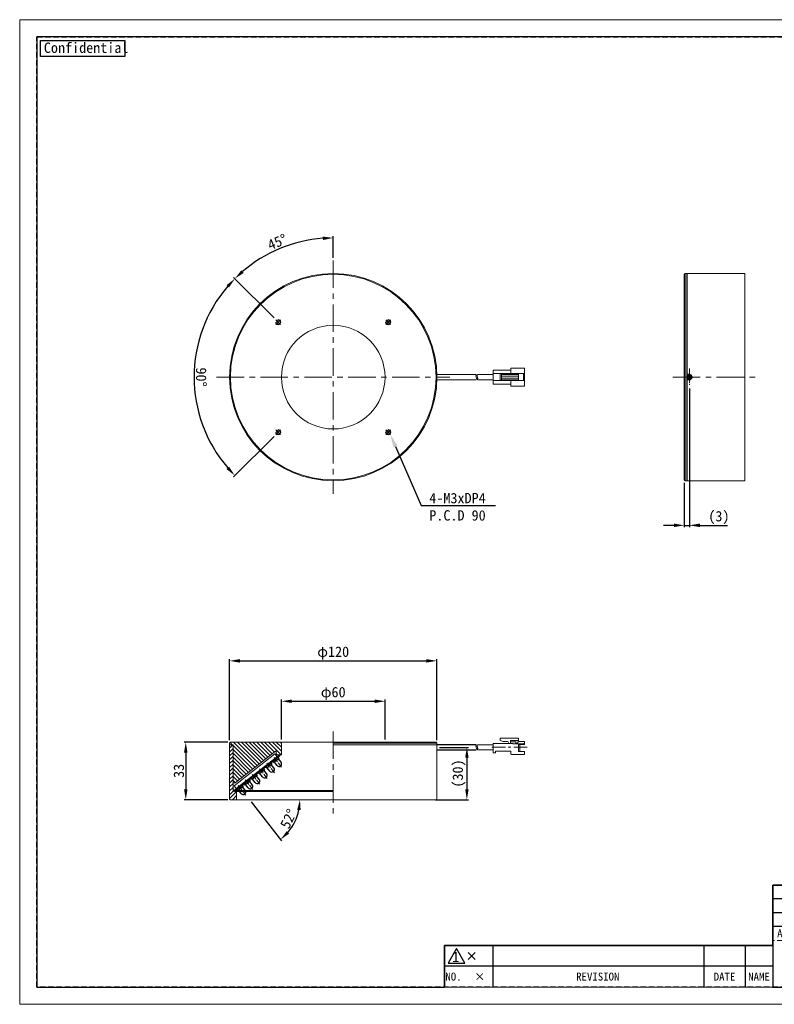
# Model space of a CAD drawing. Header units: millimetres. Extents: x -201 to 202, y 143 to 428.
# Tile 1 of 33: x -201 to 17, y 143 to 428. Entities that reach past the tile are written whole.
import ezdxf
from ezdxf import colors
from ezdxf.entities.mleader import LeaderData, LeaderLine
from ezdxf.enums import TextEntityAlignment as Align
from ezdxf.math import Vec2, Vec3

# ---------------------------------------------------------------- set-up
doc = ezdxf.new("R2010")
doc.units = ezdxf.units.MM
doc.header["$LTSCALE"] = 0.25
for name, pattern in [('CENTER', [50.8, 31.75, -6.35, 6.35, -6.35]), ('HIDDEN', [9.525, 6.35, -3.175]), ('SLD-Solid', [0])]:
    doc.linetypes.add(name, pattern=pattern)
doc.layers.get('0').update_dxf_attribs({"lineweight": 30})
for name, color, linetype, lineweight in [('BASE', 7, 'Continuous', 20), ('CABLE', 7, 'Continuous', 20), ('CENTER', 1, 'CENTER', 9), ('COVER', 7, 'Continuous', 20), ('DIMENSION', 6, 'Continuous', 9), ('R7M-2', 7, 'Continuous', 20)]:
    doc.layers.add(name, color=color, linetype=linetype, lineweight=lineweight)
doc.layers.add('EMPTY LINE', color=252, linetype='Continuous', lineweight=0, plot=False)
for name, color, linetype in [('FORM', 7, 'Continuous'), ('PCB ASSY', 7, 'Continuous'), ('ﾍﾞｰｽ', 7, 'Continuous')]:
    doc.layers.add(name, color=color, linetype=linetype)
doc.styles.add('VS Standard', font='msgothic.ttc', dxfattribs={"height": 3})
doc.styles.add('VS Standard(小)', font='txt', dxfattribs={"height": 2.4})
doc.dimstyles.new('VS Standard x0.5', dxfattribs={"dimtxt": 3, "dimasz": 3, "dimexe": 0.5, "dimexo": 0.8, "dimgap": 0.5, "dimtad": 3, "dimlfac": 2, "dimrnd": 0.0001, "dimzin": 9, "dimdsep": 46, "dimtxsty": 'VS Standard', "dimcen": 0, "dimaunit": 1, "dimadec": 0, "dimazin": 2, "dimtfac": 1, "dimtmove": 0, "dimatfit": 3, "dimfxl": 1, "dimtolj": 1, "dimtzin": 0, "dimarcsym": 0})
doc.dimstyles.new('VS Standard x1', dxfattribs={"dimtxt": 3, "dimasz": 3, "dimexe": 0.5, "dimexo": 0.8, "dimgap": 0.5, "dimtad": 3, "dimrnd": 0.0001, "dimzin": 9, "dimdsep": 46, "dimtxsty": 'VS Standard', "dimcen": 0, "dimaunit": 1, "dimadec": 0, "dimazin": 2, "dimtfac": 1, "dimtmove": 0, "dimatfit": 2, "dimfxl": 1, "dimtolj": 1, "dimtzin": 0, "dimarcsym": 0})

# ---------------------------------------------------------------- blocks, each defined once
blk = doc.blocks.new('表題欄金物用_ver2.0.0')
at = {"layer": 'FORM', "color": 0}
for p, q in [((-11, 40.5), (-191, 40.5)), ((-191, 40.5), (-191, 28.5)), ((-110, 28.49), (-110, 40.5)), ((-39, 28.49), (-39, 40.49)), ((-29, 28.49), (-29, 40.49)), ((-11, 28.5), (-11, 40.5)), ((-39, 36.5), (-191, 36.5)), ((-24.54, 35.38), (-24.54, 29.78)), ((-13.42, 34.8), (-20.21, 33.59)), ((-13.42, 32.58), (-13.42, 34.8)), ((-39, 32.5), (-191, 32.5)), ((-27.34, 32.58), (-12.62, 32.58)), ((-20.21, 32.58), (-20.21, 33.59)), ((-20.21, 32.58), (-20.21, 31.57)), ((-13.42, 30.35), (-20.21, 31.57)), ((-13.42, 32.58), (-13.42, 30.35)), ((-11, 28.5), (-191, 28.5)), ((-191, 28.5), (-191, 11)), ((-176, 28.5), (-176, 11)), ((-161, 28.5), (-161, 11)), ((-146, 28.5), (-146, 11)), ((-131, 28.5), (-131, 11)), ((-96, 11), (-96, 28.5)), ((-11, 11), (-11, 28.5)), ((-272, 23), (-286, 23)), ((-286, 23), (-286, 17)), ((-211, 23), (-272, 23)), ((-272, 23), (-272, 17)), ((-211, 23), (-211, 17)), ((-199, 23), (-211, 23)), ((-199, 23), (-199, 17)), ((-191, 23), (-199, 23)), ((-131, 24.12), (-96, 24.12)), ((-279.19, 21), (-277.19, 19)), ((-279.19, 19), (-277.19, 21)), ((-96, 21), (-11, 21)), ((-131, 19.75), (-96, 19.75)), ((-286, 17), (-286, 11)), ((-272, 17), (-286, 17)), ((-272, 17), (-272, 11)), ((-211, 17), (-272, 17)), ((-211, 17), (-211, 11)), ((-199, 17), (-211, 17)), ((-199, 17), (-199, 11)), ((-191, 17), (-199, 17)), ((-96, 15.38), (-131, 15.38)), ((-11, 16), (-96, 16)), ((-191, 11), (-11, 11))]:
    blk.add_line(p, q, dxfattribs=at)
at = {"layer": 'FORM', "color": 0, "linetype": 'HIDDEN', "lineweight": 9}
for p, q in [((-156, 28.49), (-156, 40.49)), ((-75, 28.49), (-75, 40.49)), ((-11, 36.5), (-39, 36.5)), ((-116, 11), (-116, 28.5)), ((-78.5, 11), (-78.5, 28.5)), ((-131, 24.5), (-191, 24.5))]:
    blk.add_line(p, q, dxfattribs=at)
at = {"layer": 'FORM', "color": 0, "lineweight": 15}
blk.add_line((-191, 11), (-286, 11), dxfattribs=at)
at = {"layer": 'FORM', "color": 0}
blk.add_lwpolyline([(-282.58, 22.13), (-285.01, 17.93), (-280.16, 17.93)], close=True, dxfattribs=at)
for radius in [2, 1]:
    blk.add_circle((-24.54, 32.58), radius, dxfattribs=at)
at = {"layer": 'FORM', "color": 0, "attachment_point": 5}
for s, insert, char_height, width, style in [('{\\LMATERIAL}', (-173.5, 38.5), 2.4, 36.5, 'VS Standard(小)'), ('{\\LCHAMFER}   ', (-92.5, 38.5), 2.4, 35, 'VS Standard(小)'), ('{\\LUNIT}', (-34, 38.35), 2, 20, 'VS Standard'), ('{\\LMETHOD} 図法', (-20, 38.35), 2, 20, 'VS Standard'), ('{\\LTREATMENT}', (-173.5, 34.5), 2.4, 36.5, 'VS Standard(小)'), ('{\\LFINISHING}', (-92.5, 34.5), 2.4, 35, 'VS Standard(小)'), ('{\\T0.9;\\LTREATMENT CONTACT}', (-173.5, 30.5), 2, 36.5, 'VS Standard(小)'), ('{\\LDECENTRATION} ', (-92.5, 30.5), 2.4, 35, 'VS Standard(小)'), ('mm', (-34, 32.35), 2.8, 20, 'VS Standard'), ('{\\fＭＳ ゴシック|b0|i0|c128|p49;APPROVED}', (-183.5, 26.5), 2.3, 15, 'VS Standard'), ('{\\fＭＳ ゴシック|b0|i0|c128|p49;CHECKED}', (-168.5, 26.5), 2.3, 15, 'VS Standard'), ('{\\fＭＳ ゴシック|b0|i0|c128|p49;DESIGNED}', (-153.5, 26.5), 2.3, 15, 'VS Standard'), ('{\\fＭＳ ゴシック|b0|i0|c128|p49;DRAWN}', (-138.5, 26.5), 2.3, 15, 'VS Standard'), ('{\\W0.7;\\LTOLERANCE\\l }', (-123.5, 26.31), 1.7, 20, 'VS Standard(小)'), ('{\\LANGLE}', (-123.5, 21.94), 2, 14.9784, 'VS Standard(小)'), ('SCALE', (-123.5, 17.56), 2, 15, 'VS Standard(小)'), ('{\\fＭＳ ゴシック|b0|i0|c128|p49;NAME}', (-87.25, 18.5), 2.4, 15, 'VS Standard(小)'), ('NO.', (-283.44, 14), 2.3, 14, 'VS Standard'), ('\\pxi-3,l4,t4;×^I', (-276.99, 14), 2.3, 14, 'VS Standard'), ('REVISION', (-241.67, 14), 2.3, 46, 'VS Standard'), ('{\\fMS Gothic|b0|i0|c128|p49;DATE}', (-204.99, 14), 2.3, 12, 'VS Standard'), ('NAME', (-195, 14), 2.3, 8, 'VS Standard'), ('{\\fＭＳ ゴシック|b0|i0|c128|p49;DRAW NO.}', (-87.25, 13.5), 2.4, 15, 'VS Standard(小)'), ('{\\fＭＳ ゴシック|b0|i0|c128|p49;DATE}', (-123.5, 13.19), 2, 15, 'VS Standard(小)')]:
    blk.add_mtext(s, dxfattribs=dict(at, insert=insert, char_height=char_height, width=width, style=style))
at = {"layer": 'FORM', "color": 0, "insert": (-87.25, 24.75), "char_height": 2, "width": 16, "attachment_point": 5, "line_spacing_factor": 0.8, "style": 'VS Standard'}
blk.add_mtext('\\pxsm0.9;{\\LREMARK}   ', dxfattribs=at)
at = {"layer": 'FORM', "color": 0, "insert": (-282.79, 19.73), "char_height": 3, "attachment_point": 5, "style": 'VS Standard'}
blk.add_mtext('1', dxfattribs=at)
at = {"layer": 'FORM', "color": 0}
for tag, height, style, p in [('材料', 2.8, 'VS Standard', (-133, 38.5)), ('一般面取', 2.8, 'VS Standard', (-57, 38.5)), ('処理', 2.8, 'VS Standard', (-133, 34.5)), ('仕上', 2.8, 'VS Standard', (-57, 34.5)), ('処理接点', 2.8, 'VS Standard', (-133, 30.5)), ('偏芯', 2.8, 'VS Standard', (-57, 30.5)), ('一般公差', 2.4, 'VS Standard(小)', (-106, 26.31)), ('適用（機種名）', 3.6, 'VS Standard', (-44.75, 24.75)), ('角度', 2.4, 'VS Standard(小)', (-106, 21.94)), ('NAME', 3.5, 'VS Standard', (-44.75, 18.5)), ('SCALE', 2.4, 'VS Standard(小)', (-106, 17.56)), ('DATE', 2.4, 'VS Standard(小)', (-106, 13.19)), ('DRAW_NO.', 3.5, 'VS Standard', (-44.75, 13.5))]:
    blk.add_attdef(tag, text='', height=height, dxfattribs=dict(at, style=style)).set_placement(p, align=Align.MIDDLE_CENTER)
at = {"layer": 'FORM', "color": 0, "style": 'VS Standard'}
for tag, p in [('APPROVED', (-182.5, 15.06)), ('CHECKED', (-167.5, 15.18)), ('DESIGNED', (-152.5, 15.09)), ('DRAWN', (-137.5, 15.23))]:
    blk.add_attdef(tag, text='', height=4.5, dxfattribs=at).set_placement(p, align=Align.BOTTOM_CENTER)
blk = doc.blocks.new('*D301')
at = {"layer": 'Defpoints', "color": 0, "transparency": 16777216}
for p in [(-95.75, 230.47), (-125.75, 218.63), (-95.75, 218.63)]:
    blk.add_point(p, dxfattribs=at)
at = {"layer": 'DIMENSION', "color": 0, "lineweight": -2, "transparency": 16777216}
for p, q in [((-125.75, 219.43), (-125.75, 230.97)), ((-95.75, 219.43), (-95.75, 230.97)), ((-122.75, 230.47), (-98.75, 230.47))]:
    blk.add_line(p, q, dxfattribs=at)
at = {"layer": 'DIMENSION', "color": 0, "transparency": 16777216}
for points in [[(-122.75, 230.97), (-122.75, 229.97), (-125.75, 230.47)], [(-98.75, 229.97), (-98.75, 230.97), (-95.75, 230.47)]]:
    blk.add_solid(points, dxfattribs=at)
at = {"layer": 'DIMENSION', "color": 0, "transparency": 16777216, "insert": (-110.75, 232.71), "char_height": 3, "attachment_point": 5, "style": 'VS Standard'}
blk.add_mtext('\\A1;φ\\A1;60', dxfattribs=at)
blk = doc.blocks.new('*D302')
at = {"layer": 'Defpoints', "color": 0, "transparency": 16777216}
for p in [(-80.75, 242.16), (-140.75, 218.38), (-80.75, 218.38)]:
    blk.add_point(p, dxfattribs=at)
at = {"layer": 'DIMENSION', "color": 0, "lineweight": -2, "transparency": 16777216}
for p, q in [((-140.75, 219.18), (-140.75, 242.66)), ((-80.75, 219.18), (-80.75, 242.66)), ((-137.75, 242.16), (-83.75, 242.16))]:
    blk.add_line(p, q, dxfattribs=at)
at = {"layer": 'DIMENSION', "color": 0, "transparency": 16777216}
for points in [[(-137.75, 242.66), (-137.75, 241.66), (-140.75, 242.16)], [(-83.75, 241.66), (-83.75, 242.66), (-80.75, 242.16)]]:
    blk.add_solid(points, dxfattribs=at)
at = {"layer": 'DIMENSION', "color": 0, "transparency": 16777216, "insert": (-110.75, 244.41), "char_height": 3, "attachment_point": 5, "style": 'VS Standard'}
blk.add_mtext('\\A1;φ\\A1;120', dxfattribs=at)
blk = doc.blocks.new('*D303')
at = {"layer": 'Defpoints', "color": 0, "transparency": 16777216}
for p in [(-140.5, 218.63), (-153.43, 201.98), (-140.5, 201.98)]:
    blk.add_point(p, dxfattribs=at)
at = {"layer": 'DIMENSION', "color": 0, "lineweight": -2, "transparency": 16777216}
for p, q in [((-141.3, 218.63), (-153.93, 218.63)), ((-153.43, 215.63), (-153.43, 204.98)), ((-141.3, 201.98), (-153.93, 201.98))]:
    blk.add_line(p, q, dxfattribs=at)
at = {"layer": 'DIMENSION', "color": 0, "transparency": 16777216}
for points in [[(-152.93, 215.63), (-153.93, 215.63), (-153.43, 218.63)], [(-153.93, 204.98), (-152.93, 204.98), (-153.43, 201.98)]]:
    blk.add_solid(points, dxfattribs=at)
at = {"layer": 'DIMENSION', "color": 0, "transparency": 16777216, "insert": (-155.43, 210.31), "char_height": 3, "attachment_point": 5, "rotation": 90, "style": 'VS Standard'}
blk.add_mtext('\\A1;\\A1;33', dxfattribs=at)
blk = doc.blocks.new('*D304')
at = {"layer": 'Defpoints', "color": 0, "transparency": 16777216}
for p in [(-138.23, 206.09), (-136.05, 203.3), (-140.57, 201.98), (-80.92, 201.98), (-122.97, 193.65)]:
    blk.add_point(p, dxfattribs=at)
at = {"layer": 'DIMENSION', "color": 0, "lineweight": -2, "transparency": 16777216}
blk.add_line((-134.53, 201.35), (-125.7, 190.05), dxfattribs=at)
blk.add_arc((-135.02, 201.98), 14.65, 319.7565, 348.2435, dxfattribs=at)
at = {"layer": 'DIMENSION', "color": 0, "transparency": 16777216}
for points in [[(-120.18, 198.95), (-121.18, 199.05), (-120.37, 201.98)], [(-124.19, 192.88), (-123.49, 192.16), (-126, 190.44)]]:
    blk.add_solid(points, dxfattribs=at)
at = {"layer": 'DIMENSION', "color": 0, "transparency": 16777216, "insert": (-123.7, 196.46), "char_height": 3, "attachment_point": 5, "rotation": 64, "style": 'VS Standard'}
blk.add_mtext('\\A1;52%%d', dxfattribs=at)
blk = doc.blocks.new('*D305')
at = {"layer": 'Defpoints', "color": 0, "transparency": 16777216}
for p in [(-121.17, 363.21), (-110.75, 358.04), (-127.32, 340.87), (-125.99, 339.54), (-110.75, 290.54)]:
    blk.add_point(p, dxfattribs=at)
at = {"layer": 'DIMENSION', "color": 0, "lineweight": -2, "transparency": 16777216}
for p, q in [((-110.75, 358.84), (-110.75, 365.08)), ((-127.88, 341.43), (-139.59, 353.13))]:
    blk.add_line(p, q, dxfattribs=at)
blk.add_arc((-110.75, 324.29), 40.29, 94.2677, 130.7323, dxfattribs=at)
at = {"layer": 'DIMENSION', "color": 0, "transparency": 16777216}
for points in [[(-113.73, 363.97), (-113.76, 364.97), (-110.75, 364.58)], [(-137.37, 355.19), (-136.69, 354.45), (-139.23, 352.78)]]:
    blk.add_solid(points, dxfattribs=at)
at = {"layer": 'DIMENSION', "color": 0, "transparency": 16777216, "insert": (-126.95, 363.41), "char_height": 3, "attachment_point": 5, "rotation": 22.5, "style": 'VS Standard'}
blk.add_mtext('\\A1;45%%d', dxfattribs=at)
blk = doc.blocks.new('*D306')
at = {"layer": 'Defpoints', "color": 0, "transparency": 16777216}
for p in [(-127.32, 340.87), (-125.99, 339.54), (-149.65, 334.72), (-125.99, 309.05), (-127.32, 307.72)]:
    blk.add_point(p, dxfattribs=at)
at = {"layer": 'DIMENSION', "color": 0, "lineweight": -2, "transparency": 16777216}
for p, q in [((-127.88, 341.43), (-139.58, 353.13)), ((-127.88, 307.15), (-139.58, 295.46))]:
    blk.add_line(p, q, dxfattribs=at)
blk.add_arc((-110.75, 324.29), 40.28, 139.2687, 220.7313, dxfattribs=at)
at = {"layer": 'DIMENSION', "color": 0, "transparency": 16777216}
for points in [[(-140.9, 350.23), (-141.63, 350.91), (-139.23, 352.77)], [(-141.63, 297.67), (-140.9, 298.35), (-139.23, 295.81)]]:
    blk.add_solid(points, dxfattribs=at)
at = {"layer": 'DIMENSION', "color": 0, "transparency": 16777216, "insert": (-148.97, 324.29), "char_height": 3, "attachment_point": 5, "rotation": 270, "style": 'VS Standard'}
blk.add_mtext('\\A1;90%%d', dxfattribs=at)
blk = doc.blocks.new('*D308')
at = {"layer": 'Defpoints', "color": 0}
for p in [(-7.63, 321.79), (-9.13, 294.54), (-7.63, 281.39)]:
    blk.add_point(p, dxfattribs=at)
at = {"layer": 'DIMENSION', "color": 0, "lineweight": -2}
for p, q in [((-7.63, 320.99), (-7.63, 280.89)), ((-9.13, 293.74), (-9.13, 280.89)), ((-12.13, 281.39), (-15.13, 281.39)), ((-9.13, 281.39), (-7.63, 281.39)), ((-4.63, 281.39), (3.41, 281.39))]:
    blk.add_line(p, q, dxfattribs=at)
at = {"layer": 'DIMENSION', "color": 0}
for points in [[(-12.13, 280.89), (-12.13, 281.89), (-9.13, 281.39)], [(-4.63, 281.89), (-4.63, 280.89), (-7.63, 281.39)]]:
    blk.add_solid(points, dxfattribs=at)
at = {"layer": 'DIMENSION', "color": 0, "insert": (0.89, 283.64), "char_height": 3, "attachment_point": 5, "style": 'VS Standard'}
blk.add_mtext('\\A1;\\A1;(3)', dxfattribs=at)
blk = doc.blocks.new('*D312')
at = {"layer": 'Defpoints', "color": 0}
for p in [(-80.75, 217.13), (-81.91, 201.98), (-72.06, 201.98)]:
    blk.add_point(p, dxfattribs=at)
at = {"layer": 'DIMENSION', "color": 0, "lineweight": -2}
for p, q in [((-79.95, 217.13), (-71.56, 217.13)), ((-72.06, 214.13), (-72.06, 204.98)), ((-81.11, 201.98), (-71.56, 201.98))]:
    blk.add_line(p, q, dxfattribs=at)
at = {"layer": 'DIMENSION', "color": 0}
for points in [[(-71.56, 214.13), (-72.56, 214.13), (-72.06, 217.13)], [(-72.56, 204.98), (-71.56, 204.98), (-72.06, 201.98)]]:
    blk.add_solid(points, dxfattribs=at)
at = {"layer": 'DIMENSION', "color": 0, "insert": (-74.31, 209.56), "char_height": 3, "attachment_point": 5, "rotation": 90, "style": 'VS Standard'}
blk.add_mtext('\\A1;(30)', dxfattribs=at)

msp = doc.modelspace()

# ---------------------------------------------------------------- hatches: boundary and pattern name
at = {"layer": 'BASE', "transparency": 16777216}
h = msp.add_hatch(dxfattribs=at)
h.set_pattern_fill('ANSI31', color=256, scale=0.25, style=0)
h.set_pattern_definition([(45, (-165.1177, 240.796), (-0.561266, 0.561266), [])])
h.paths.add_polyline_path([(-140.7464, 202.1572), (-140.5714, 201.9822), (-138.7464, 201.9822), (-138.7464, 204.4822), (-139.3143, 204.4822), (-139.7464, 204.4822), (-139.7464, 206.8822), (-139.7464, 217.4822), (-139.7464, 217.8822), (-140.7464, 217.8822)])
at = {"layer": 'CABLE'}
h = msp.add_hatch(dxfattribs=at)
h.set_pattern_fill('ANSI31', color=256, scale=0.05, style=0)
h.set_pattern_definition([(45, (-468.71352, 255.647), (-0.1122532, 0.1122532), [])])
h.paths.add_polyline_path([(-6.875, 324.2924, 1), (-8.375, 324.2924, 1)])
at = {"layer": 'COVER', "transparency": 16777216}
h = msp.add_hatch(dxfattribs=at)
h.set_pattern_fill('ANSI31', color=256, scale=0.25, angle=90, style=0)
h.set_pattern_definition([(135, (-165.1177, 240.796), (-0.561266, -0.561266), [])])
h.paths.add_polyline_path([(-140.7464, 218.3822), (-140.7464, 217.8822), (-139.7464, 217.8822), (-139.7464, 217.4822), (-139.7464, 206.8822), (-139.1439, 206.8822), (-127.4964, 215.9822), (-127.2464, 215.9822), (-127.2464, 215.1334), (-127.2464, 215.1009), (-127.2464, 214.9822), (-125.7464, 214.9822), (-125.7464, 218.6322), (-140.4964, 218.6322)])

# ---------------------------------------------------------------- linework, layer by layer
at = {"color": 7, "linetype": 'SLD-Solid', "lineweight": 25}
for p, q in [((-69.3769, 217.8822), (-80.7464, 217.8822)), ((-80.7464, 216.3822), (-69.3769, 216.3822))]:
    msp.add_line(p, q, dxfattribs=at)
at = {"layer": 'BASE'}
for p, q in [((8.375, 354.2924), (-8.375, 354.2924)), ((8.375, 354.2924), (8.375, 294.2924)), ((-8.375, 294.2924), (8.375, 294.2924)), ((-140.7464, 217.8822), (-140.7464, 202.1572)), ((-139.7464, 217.8822), (-140.7464, 217.8822)), ((-139.7464, 204.4822), (-139.7464, 217.8822)), ((-139.7464, 206.8822), (-139.7464, 217.4822)), ((-80.7464, 217.8822), (-80.7464, 202.1572)), ((-139.7464, 204.4822), (-110.7464, 204.4822)), ((-138.7464, 201.9822), (-138.7464, 204.4822)), ((-140.7464, 202.1572), (-140.5714, 201.9822)), ((-80.9214, 201.9822), (-140.5714, 201.9822))]:
    msp.add_line(p, q, dxfattribs=at)
at = {"layer": 'BASE', "linetype": 'SLD-Solid', "lineweight": 25}
msp.add_line((-8.375, 354.2924), (-8.375, 294.2924), dxfattribs=at)
at = {"layer": 'BASE', "transparency": 16777216}
msp.add_line((-80.9214, 201.9822), (-80.7464, 202.1572), dxfattribs=at)
at = {"layer": 'CABLE'}
for p, q in [((-69.3771, 325.0424), (-80.7558, 325.0424)), ((-64.4405, 323.4634), (-64.439, 325.1211)), ((-64.4397, 326.2923), (-59.3397, 326.2923)), ((-64.4397, 326.2923), (-64.4397, 322.2923)), ((-64.4397, 325.2923), (-55.3397, 325.2924)), ((-64.4397, 323.4923), (-64.4397, 325.0922)), ((-62.4513, 325.2923), (-62.4513, 323.2923)), ((-62.0059, 325.2923), (-62.0059, 323.2923)), ((-62.0059, 325.0606), (-57.1013, 325.0606)), ((-59.3398, 326.9173), (-55.3398, 326.9174)), ((-59.3398, 326.9173), (-59.3397, 325.2923)), ((-57.1013, 325.2924), (-57.1013, 323.2924)), ((-55.7064, 325.2924), (-55.7064, 323.2924)), ((-55.3398, 326.9174), (-55.3397, 321.6674)), ((-80.7558, 323.5424), (-69.3769, 323.5424)), ((-64.4397, 323.2923), (-55.3397, 323.2924)), ((-64.4397, 322.2923), (-59.3397, 322.2923)), ((-62.0059, 324.5614), (-57.1013, 324.5615)), ((-62.0059, 324.0231), (-57.1013, 324.0232)), ((-62.0059, 323.524), (-57.1013, 323.5241)), ((-59.3397, 323.2923), (-59.3397, 321.6673)), ((-59.3397, 321.6673), (-55.3397, 321.6674)), ((-57.1013, 219.8212), (-62.4513, 219.8212)), ((-62.4513, 219.1235), (-62.4513, 219.8212)), ((-57.1013, 218.8212), (-57.1013, 219.8212)), ((-68.9769, 217.8822), (-64.4397, 217.8822)), ((-64.4397, 215.5072), (-64.4397, 218.2572)), ((-60.3379, 218.2572), (-64.4397, 218.2572)), ((-62.4513, 219.1235), (-61.5871, 218.8212)), ((-60.3379, 218.8212), (-61.5871, 218.8212)), ((-60.3379, 218.2572), (-58.7697, 218.2572)), ((-59.4629, 218.2572), (-59.4629, 218.8342)), ((-57.9002, 218.7308), (-59.4629, 218.7308)), ((-57.1013, 219.0858), (-59.2178, 219.0858)), ((-58.7697, 218.1826), (-58.7697, 218.2572)), ((-55.7591, 218.1826), (-58.7697, 218.1826)), ((-57.9002, 218.2948), (-57.9002, 218.7308)), ((-57.518, 218.2948), (-57.9002, 218.2948)), ((-57.518, 218.2948), (-57.1013, 218.8212)), ((-55.3397, 218.8212), (-57.1013, 218.8212)), ((-57.1013, 215.8817), (-57.1013, 217.9777)), ((-55.3397, 217.9777), (-57.1013, 217.9777)), ((-56.7751, 215.8817), (-56.7751, 217.9777)), ((-55.7591, 218.1826), (-55.3397, 218.3783)), ((-55.3397, 217.9777), (-55.3397, 218.8212)), ((-68.9769, 216.3822), (-64.4397, 216.3822)), ((-63.9621, 215.5072), (-64.4397, 215.5072)), ((-59.3397, 216.0072), (-63.8121, 216.0072)), ((-63.8121, 215.6572), (-63.8121, 216.0072)), ((-59.3397, 215.2212), (-59.3397, 216.0072)), ((-55.3397, 215.0712), (-59.1897, 215.0712)), ((-55.3397, 215.8817), (-57.1013, 215.8817)), ((-55.3397, 215.0712), (-55.3397, 215.8817))]:
    msp.add_line(p, q, dxfattribs=at)
at = {"layer": 'CABLE', "transparency": 16777216}
for p, q in [((-68.9769, 325.0424), (-64.439, 325.0424)), ((-68.9769, 323.5424), (-64.4397, 323.5424))]:
    msp.add_line(p, q, dxfattribs=at)
at = {"layer": 'CABLE', "lineweight": 9}
msp.add_circle((-7.625, 324.2924), 0.75, dxfattribs=at)
at = {"layer": 'CABLE'}
for centre, radius, start, end in [((-68.7769, 324.6674), 0.7075, 147.994617, 212.005383), ((-69.9769, 324.6674), 0.7075, 327.994617, 32.005383), ((-68.3769, 324.6674), 0.7075, 147.994617, 212.005383), ((-69.9769, 323.9174), 0.7075, 327.994617, 32.005383), ((-68.3769, 323.9174), 0.7075, 147.994617, 212.005383), ((-69.5769, 323.9174), 0.7075, 327.994617, 32.005383), ((-68.7769, 217.5072), 0.7075, 147.994617, 212.005383), ((-69.9769, 217.5072), 0.7075, 327.994617, 32.005383), ((-69.9769, 216.7572), 0.7075, 327.994617, 32.005383), ((-68.3769, 217.5072), 0.7075, 147.994617, 212.005383), ((-68.3769, 216.7572), 0.7075, 147.994617, 212.005383), ((-69.5769, 216.7572), 0.7075, 327.994617, 32.005383), ((-60.3379, 218.5392), 0.282, 270, 90), ((-59.2111, 218.8342), 0.2518, 88.464768, 180), ((-63.9621, 215.6572), 0.15, 270, 0), ((-59.1897, 215.2212), 0.15, 180, 270)]:
    msp.add_arc(centre, radius, start, end, dxfattribs=at)
at = {"layer": 'CENTER', "transparency": 16777216}
for p, q in [((-110.7464, 358.0424), (-110.7464, 290.5424)), ((-144.4964, 324.2924), (-76.9964, 324.2924)), ((-110.7464, 221.7488), (-110.7464, 197.6211))]:
    msp.add_line(p, q, dxfattribs=at)
at = {"layer": 'CENTER', "color": 1, "linetype": 'CENTER'}
for p, q in [((-127.3192, 340.8652), (-125.9934, 339.5394)), ((-127.3192, 339.5394), (-125.9934, 340.8652)), ((-94.1736, 340.8652), (-95.4994, 339.5394)), ((-95.4994, 340.8652), (-94.1736, 339.5394)), ((-127.3192, 307.7196), (-125.9934, 309.0454)), ((-125.9934, 307.7196), (-127.3192, 309.0454)), ((-94.1736, 307.7196), (-95.4994, 309.0454)), ((-94.1736, 309.0454), (-95.4994, 307.7196))]:
    msp.add_line(p, q, dxfattribs=at)
at = {"layer": 'CENTER', "ltscale": 0.2}
for p, q in [((-7.625, 326.7924), (-7.625, 321.7924)), ((-125.6837, 211.3973), (-127.8675, 214.1924)), ((-129.8788, 208.1195), (-132.0626, 210.9147)), ((-127.7559, 209.778), (-129.9397, 212.5732)), ((-132.0018, 206.4604), (-134.1856, 209.2556)), ((-136.0495, 203.299), (-138.2333, 206.0941)), ((-134.0196, 204.8846), (-136.2034, 207.6797))]:
    msp.add_line(p, q, dxfattribs=at)
at = {"layer": 'CENTER'}
msp.add_line((-12.4642, 324.2924), (12.8967, 324.2924), dxfattribs=at)
at = {"layer": 'CENTER', "ltscale": 0.5}
msp.add_line((-64.8467, 217.1322), (-54.6251, 217.1322), dxfattribs=at)
at = {"layer": 'COVER'}
for p, q in [((-8.875, 354.2924), (-9.125, 354.0424)), ((-9.125, 294.5424), (-9.125, 354.0424)), ((-8.375, 354.2924), (-8.875, 354.2924)), ((-8.875, 354.2924), (-8.875, 294.2924)), ((-9.125, 294.5424), (-8.875, 294.2924)), ((-8.875, 294.2924), (-8.375, 294.2924)), ((-140.7464, 218.3822), (-140.4964, 218.6322)), ((-140.7464, 218.3822), (-140.7464, 217.8822)), ((-140.4964, 218.6322), (-110.7464, 218.6322)), ((-125.7464, 214.9822), (-125.7464, 218.6322)), ((-80.9964, 218.6322), (-110.7464, 218.6322)), ((-80.7464, 218.3822), (-110.7464, 218.3822)), ((-81.7464, 217.8822), (-110.7464, 217.8822)), ((-108.2464, 217.8822), (-110.7464, 217.8822)), ((-80.7464, 217.8822), (-108.2464, 217.8822)), ((-80.9964, 218.6322), (-80.7464, 218.3822)), ((-80.7464, 218.3822), (-80.7464, 217.8822)), ((-127.4964, 215.9822), (-139.1439, 206.8822)), ((-127.2464, 215.9822), (-127.4964, 215.9822)), ((-127.2464, 214.9822), (-127.2464, 215.9822)), ((-127.2464, 215.1334), (-127.2464, 215.1009)), ((-127.2464, 214.9822), (-125.7464, 214.9822)), ((-139.7464, 206.8822), (-139.1439, 206.8822))]:
    msp.add_line(p, q, dxfattribs=at)
at = {"layer": 'COVER', "transparency": 16777216}
for p, q in [((-8.375, 354.2924), (-8.375, 294.2924)), ((-140.7464, 217.8822), (-139.7464, 217.8822)), ((-139.7464, 217.8822), (-139.7464, 206.8822)), ((-125.7464, 214.9822), (-125.7464, 218.6322)), ((-139.1439, 206.8822), (-127.4964, 215.9822)), ((-127.4964, 215.9822), (-127.2464, 215.9822)), ((-127.2464, 215.9822), (-127.2464, 214.9822)), ((-127.2464, 214.9822), (-125.7464, 214.9822)), ((-139.7464, 206.8822), (-139.1439, 206.8822))]:
    msp.add_line(p, q, dxfattribs=at)
at = {"layer": 'COVER'}
for centre, radius in [((-110.7464, 324.2924), 30), ((-110.7464, 324.2924), 29.75), ((-126.6563, 340.2023), 0.6), ((-110.7464, 324.2924), 15), ((-94.8365, 340.2023), 0.6), ((-126.6563, 308.3825), 0.6), ((-94.8365, 308.3825), 0.6)]:
    msp.add_circle(centre, radius, dxfattribs=at)
at = {"layer": 'COVER', "color": 3}
for centre in [(-126.6563, 340.2023), (-94.8365, 340.2023), (-126.6563, 308.3825), (-94.8365, 308.3825)]:
    msp.add_arc(centre, 0.75, 180, 90, dxfattribs=at)
at = {"layer": 'EMPTY LINE'}
for p, q in [((-201.5, 427.75), (-201.5, 142.75)), ((201.5, 427.75), (-201.5, 427.75)), ((-201.5, 142.75), (201.5, 142.75))]:
    msp.add_line(p, q, dxfattribs=at)
at = {"layer": 'FORM', "linetype": 'HIDDEN'}
msp.add_lwpolyline([(-196.5, 422.75), (196.5, 422.75), (196.5, 147.75), (-196.5, 147.75)], close=True, dxfattribs=at)
at = {"layer": 'FORM'}
msp.add_lwpolyline([(-196.5, 422.75), (-196.5, 147.75), (-78.5, 147.75), (-78.5, 159.75), (16.5, 159.75), (16.5, 177.25), (196.5, 177.25), (196.5, 422.75), (-196.5, 422.75)], close=True, dxfattribs=at)
at = {"layer": 'FORM', "lineweight": 30}
msp.add_lwpolyline([(-195.5, 421.75), (-171.1092, 421.75), (-171.1092, 417.0878), (-195.5, 417.0878)], close=True, dxfattribs=at)
at = {"layer": 'PCB ASSY'}
for p, q in [((-139.4682, 204.6792), (-126.3439, 214.933)), ((-139.3143, 204.4822), (-126.19, 214.736)), ((-128.2443, 213.1316), (-126.747, 214.3013)), ((-126.4392, 213.9073), (-127.9364, 212.7376)), ((-126.747, 214.3013), (-126.4392, 213.9073)), ((-125.8272, 212.7992), (-126.5968, 213.7842)), ((-126.3439, 214.933), (-126.19, 214.736)), ((-132.4393, 209.8539), (-130.9421, 211.0236)), ((-130.9421, 211.0236), (-130.6343, 210.6296)), ((-130.3165, 211.5123), (-128.8193, 212.6821)), ((-130.0087, 211.1183), (-130.3165, 211.5123)), ((-128.5114, 212.2881), (-130.0087, 211.1183)), ((-129.0815, 210.2565), (-129.851, 211.2415)), ((-128.8193, 212.6821), (-128.5114, 212.2881)), ((-127.8995, 211.1799), (-128.669, 212.165)), ((-127.9364, 212.7376), (-128.2443, 213.1316)), ((-127.0092, 211.8757), (-127.7788, 212.8607)), ((-134.5624, 208.1948), (-133.0652, 209.3645)), ((-134.2546, 207.8008), (-134.5624, 208.1948)), ((-132.7573, 208.9705), (-134.2546, 207.8008)), ((-133.0652, 209.3645), (-132.7573, 208.9705)), ((-132.1454, 207.8624), (-132.9149, 208.8474)), ((-132.1315, 209.4599), (-132.4393, 209.8539)), ((-130.6343, 210.6296), (-132.1315, 209.4599)), ((-131.2043, 208.598), (-131.9739, 209.583)), ((-130.0223, 209.5215), (-130.7919, 210.5065)), ((-138.61, 205.0333), (-137.1128, 206.2031)), ((-136.805, 205.8091), (-138.3022, 204.6393)), ((-137.1128, 206.2031), (-136.805, 205.8091)), ((-136.193, 204.7009), (-136.9626, 205.6859)), ((-136.5802, 206.6189), (-135.0829, 207.7887)), ((-136.2723, 206.2249), (-136.5802, 206.6189)), ((-134.7751, 207.3947), (-136.2723, 206.2249)), ((-135.3452, 205.363), (-136.1147, 206.348)), ((-135.0829, 207.7887), (-134.7751, 207.3947)), ((-134.1631, 206.2865), (-134.9327, 207.2715)), ((-133.3274, 206.9389), (-134.097, 207.9239)), ((-139.4682, 204.6792), (-110.7464, 204.6792)), ((-139.4682, 204.6792), (-139.3143, 204.4822)), ((-139.3143, 204.4822), (-110.7464, 204.4822)), ((-138.3022, 204.6393), (-138.61, 205.0333)), ((-137.375, 203.7774), (-138.1446, 204.7624))]:
    msp.add_line(p, q, dxfattribs=at)
for centre in [(-128.4905, 210.7182), (-126.4182, 212.3374), (-130.6133, 209.0597), (-134.7542, 205.8248), (-132.7364, 207.4006), (-136.784, 204.2392)]:
    msp.add_arc(centre, 0.75, 218, 38, dxfattribs=at)
at = {"layer": 'R7M-2', "transparency": 16777216}
msp.add_lwpolyline([(-138.8148, 205.1897), (-126.9946, 214.4246), (-127.6103, 215.2126), (-139.4305, 205.9777)], close=True, dxfattribs=at)
at = {"layer": 'ﾍﾞｰｽ', "color": 0}
for p, q in [((-7.625, 325.0424), (-8.375, 325.0424)), ((-7.625, 323.5424), (-8.375, 323.5424))]:
    msp.add_line(p, q, dxfattribs=at)
msp.add_arc((-7.625, 324.2924), 0.75, 270, 90, dxfattribs=at)

# ---------------------------------------------------------------- block references
at = {"layer": 'FORM'}
ref = msp.add_blockref('表題欄金物用_ver2.0.0', (207.5, 136.75), dxfattribs=at)
ref.add_attrib('材料', '-', dxfattribs={"layer": 'EMPTY LINE', "color": 0, "height": 2.8, "style": 'VS Standard'}).set_placement((74.5, 175.25), align=Align.MIDDLE_CENTER)
ref.add_attrib('処理', '-', dxfattribs={"color": 0, "height": 2.8, "style": 'VS Standard'}).set_placement((74.5, 171.25), align=Align.MIDDLE_CENTER)
ref.add_attrib('処理接点', '-', dxfattribs={"color": 0, "height": 2.8, "style": 'VS Standard'}).set_placement((74.5, 167.25), align=Align.MIDDLE_CENTER)
ref.add_attrib('一般面取', '-', dxfattribs={"color": 0, "height": 2.8, "style": 'VS Standard'}).set_placement((150.5, 175.2468), align=Align.MIDDLE_CENTER)
ref.add_attrib('仕上', '-', dxfattribs={"color": 0, "height": 2.8, "style": 'VS Standard'}).set_placement((150.5, 171.2468), align=Align.MIDDLE_CENTER)
ref.add_attrib('偏芯', '-', dxfattribs={"color": 0, "height": 2.8, "style": 'VS Standard'}).set_placement((150.5, 167.2468), align=Align.MIDDLE_CENTER)
ref.add_attrib('一般公差', '-', dxfattribs={"color": 0, "height": 2.4, "style": 'VS Standard(小)'}).set_placement((101.5, 163.0625), align=Align.MIDDLE_CENTER)
ref.add_attrib('角度', '-', dxfattribs={"color": 0, "height": 2.4, "style": 'VS Standard(小)'}).set_placement((101.5, 158.6875), align=Align.MIDDLE_CENTER)
ref.add_attrib('SCALE', '1 / 2', dxfattribs={"color": 0, "height": 2.4, "style": 'VS Standard(小)'}).set_placement((101.5, 154.3125), align=Align.MIDDLE_CENTER)
ref.add_attrib('DATE', '2023/08/08', dxfattribs={"color": 0, "height": 2.4, "style": 'VS Standard(小)'}).set_placement((101.5, 149.9375), align=Align.MIDDLE_CENTER)
ref.add_attrib('適用（機種名）', 'VDR-12060', dxfattribs={"color": 0, "height": 3.6, "style": 'VS Standard'}).set_placement((162.75, 161.5), align=Align.MIDDLE_CENTER)
ref.add_attrib('NAME', 'DRAWING ', dxfattribs={"color": 0, "height": 3.5, "style": 'VS Standard'}).set_placement((162.75, 155.25), align=Align.MIDDLE_CENTER)
ref.add_attrib('DRAW_NO.', 'L1104A-A00100', dxfattribs={"color": 0, "height": 3.5, "style": 'VS Standard'}).set_placement((162.75, 150.25), align=Align.MIDDLE_CENTER)
ref.add_attrib('DESIGNED', 'S.K.', dxfattribs={"color": 0, "height": 4.5, "style": 'VS Standard'}).set_placement((55, 151.8412), align=Align.BOTTOM_CENTER)
ref.add_attrib('DRAWN', 'S.K.', dxfattribs={"color": 0, "height": 4.5, "style": 'VS Standard'}).set_placement((69.9999, 151.985), align=Align.BOTTOM_CENTER)
ref.add_attrib('CHECKED', 'P.E.', dxfattribs={"color": 0, "height": 4.5, "style": 'VS Standard'}).set_placement((40, 151.9272), align=Align.BOTTOM_CENTER)
ref.add_attrib('APPROVED', 'P.E.', dxfattribs={"color": 0, "height": 4.5, "style": 'VS Standard'}).set_placement((25, 151.8117), align=Align.BOTTOM_CENTER)

# ---------------------------------------------------------------- texts
at = {"layer": 'FORM', "lineweight": 30, "insert": (-194.506, 421.1386), "char_height": 3, "attachment_point": 1, "style": 'VS Standard'}
msp.add_mtext_dynamic_manual_height_columns('Confidential', width=3, gutter_width=15, heights=[0], dxfattribs=at)

# ---------------------------------------------------------------- dimensions: what is measured, and where the dimension line sits
at = {"layer": 'DIMENSION', "transparency": 16777216}
for base, line1, line2, picture, middle in [((-121.173, 363.205), ((-110.7464, 358.0424), (-110.7464, 290.5424)), ((-127.3192, 340.8652), (-125.9934, 339.5394)), '*D305', (-126.9487, 363.4082)), ((-149.6502, 334.7166), ((-127.3192, 340.8652), (-125.9934, 339.5394)), ((-127.3192, 307.7196), (-125.9934, 309.0454)), '*D306', (-148.9693, 324.2924)), ((-122.9744, 193.6513), ((-136.0495, 203.299), (-138.2333, 206.0941)), ((-80.9214, 201.9822), (-140.5714, 201.9822)), '*D304', (-123.7021, 196.4617))]:
    dim = msp.add_angular_dim_2l(base=base, line1=line1, line2=line2, dimstyle='VS Standard x0.5', dxfattribs=at)
    dim.commit()
    dim.dimension.update_dxf_attribs({"geometry": picture, "text_midpoint": middle})
at = {"layer": 'DIMENSION'}
dim = msp.add_linear_dim(base=(-7.625, 281.3903), p1=(-9.125, 294.5424), p2=(-7.625, 321.7924), text='\\A1;(<>)', dimstyle='VS Standard x0.5', dxfattribs=at)
dim.commit()
dim.dimension.update_dxf_attribs({"geometry": '*D308', "text_midpoint": (0.8948, 283.6414)})
at = {"layer": 'DIMENSION', "transparency": 16777216}
for base, p1, p2, picture, middle in [((-80.7464, 242.1633), (-140.7464, 218.3822), (-80.7464, 218.3822), '*D302', (-110.7464, 244.4075)), ((-95.7464, 230.468), (-125.7464, 218.6322), (-95.7464, 218.6322), '*D301', (-110.7464, 232.7117))]:
    dim = msp.add_linear_dim(base=base, p1=p1, p2=p2, text='φ\\A1;<>', dimstyle='VS Standard x0.5', dxfattribs=at)
    dim.commit()
    dim.dimension.update_dxf_attribs({"geometry": picture, "text_midpoint": middle})
dim = msp.add_linear_dim(base=(-153.4337, 201.9822), p1=(-140.4964, 218.6322), p2=(-140.4964, 201.9822), angle=90, text='\\A1;<>', dimstyle='VS Standard x0.5', override={"dimdec": 0}, dxfattribs=at)
dim.commit()
dim.dimension.update_dxf_attribs({"geometry": '*D303', "text_midpoint": (-153.4337, 210.3072), "dimtype": 160})
at = {"layer": 'DIMENSION'}
dim = msp.add_linear_dim(base=(-72.0575, 201.9822), p1=(-80.7464, 217.1322), p2=(-81.9121, 201.9822), angle=90, text='(30)', dimstyle='VS Standard x1', dxfattribs=at)
dim.commit()
dim.dimension.update_dxf_attribs({"geometry": '*D312', "text_midpoint": (-74.3087, 209.5572)})

# ---------------------------------------------------------------- leaders
at = {"layer": 'DIMENSION', "transparency": 16777216}
ml = msp.add_multileader_mtext('Standard', dxfattribs=at)
ml.set_content('4-M3xDP4\\PP.C.D 90', style='VS Standard')
ml.set_leader_properties()
ml.build(insert=Vec2(0, 0))
ml.multileader.update_dxf_attribs({"text_left_attachment_type": 6, "dogleg_length": 0.36})
ctx = ml.context
ctx.base_point, ctx.char_height, ctx.plane_origin = Vec3(-78.9609, 279.5565), 3, Vec3(-212.5952, 97.4692)
ctx.left_attachment = 6
notes = []
notes.append((ctx, [(0, (1, 1, 0), (-85.3018, 287.1706), (1, 0), 0.36, [(0, [(-94.3062, 307.8521)], 0, [])])]))
ctx.mtext.insert = Vec3(-82.9418, 290.7706)
for ctx, leaders in notes:
    for number, flags, end, landing, length, lines in leaders:
        leader = LeaderData()
        leader.index, (leader.has_last_leader_line, leader.has_dogleg_vector, leader.attachment_direction) = number, flags
        leader.last_leader_point, leader.dogleg_vector, leader.dogleg_length = Vec3(end), Vec3(landing), length
        for number, points, colour, breaks in lines:
            line = LeaderLine()
            line.index, line.vertices, line.color, line.breaks = number, Vec3.list(points), colors.encode_raw_color(colour), breaks
            leader.lines.append(line)
        ctx.leaders.append(leader)

doc.saveas('drawing.dxf')
